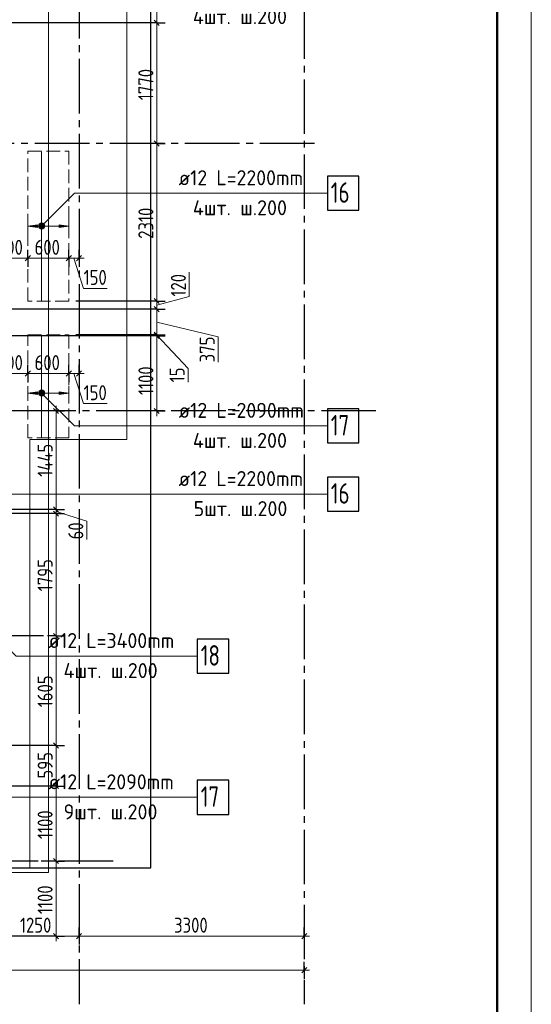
# Model space of a CAD drawing. Header units: millimetres. Extents: x 0 to 32165, y 0 to 42000.
# Tile 9 of 12: x 22204 to 29700, y 15930 to 30365. Entities that reach past the tile are written whole.
import ezdxf

# ---------------------------------------------------------------- set-up
doc = ezdxf.new("R2010")
doc.units = ezdxf.units.MM
doc.linetypes.add('______2', pattern=[270, 200, -70])
doc.linetypes.add('______5', pattern=[1100, 800, -100, 100, -100])
for name, color, linetype, lineweight in [('Standard', 7, 'Continuous', 25), ('ДОП Верх по Х', 7, 'Continuous', 25), ('Оси', 40, '______5', 18), ('Позиционная метка номер позиции', 7, 'Continuous', 13), ('Примечания', 7, 'Continuous', 25)]:
    doc.layers.add(name, color=color, linetype=linetype, lineweight=lineweight)
doc.layers.add('ЖБ Перекрытие верхний уровень', color=7, linetype='Continuous', lineweight=25, true_color=0xe0e0ff)
doc.styles.add('GOST 2.304-81', font='txt')
doc.styles.add('ISOCPEUR', font='txt')

msp = doc.modelspace()

# ---------------------------------------------------------------- hatches: boundary and pattern name
at = {"layer": 'ДОП Верх по Х', "linetype": 'Continuous', "lineweight": 13, "transparency": 33554687}
for points in [[(22464, 27320), (22324, 27340), (22464, 27360)], [(22464, 24871), (22324, 24891), (22464, 24911)]]:
    msp.add_hatch(color=7, dxfattribs=at).paths.add_polyline_path(points, flags=16)
for points in [[(22492, 27321), (22492, 27359), (22486, 27340)], [(22492, 27359), (22505, 27308), (22505, 27372)], [(22492, 27359), (22492, 27321), (22505, 27308)], [(22505, 27372), (22524, 27302), (22524, 27377)], [(22505, 27372), (22505, 27308), (22524, 27302)], [(22524, 27377), (22524, 27302), (22543, 27308)], [(22524, 27377), (22543, 27308), (22543, 27372)], [(22543, 27372), (22543, 27308), (22556, 27321)], [(22543, 27372), (22556, 27321), (22556, 27359)], [(22556, 27359), (22556, 27321), (22561, 27340)], [(22784, 27320), (22924, 27340), (22784, 27360)], [(22492, 24872), (22492, 24910), (22486, 24891)], [(22492, 24910), (22505, 24859), (22505, 24923)], [(22492, 24910), (22492, 24872), (22505, 24859)], [(22505, 24923), (22524, 24853), (22524, 24928)], [(22505, 24923), (22505, 24859), (22524, 24853)], [(22524, 24928), (22524, 24853), (22543, 24859)], [(22524, 24928), (22543, 24859), (22543, 24923)], [(22543, 24923), (22543, 24859), (22556, 24872)], [(22543, 24923), (22556, 24872), (22556, 24910)], [(22556, 24910), (22556, 24872), (22561, 24891)], [(22784, 24871), (22924, 24891), (22784, 24911)]]:
    msp.add_hatch(color=7, dxfattribs=at).paths.add_polyline_path(points)
at = {"layer": 'Позиционная метка номер позиции', "linetype": 'Continuous', "lineweight": 13, "transparency": 33554687}
for points in [[(22481, 27351), (22556, 27308), (22492, 27372)], [(22481, 27329), (22535, 27297), (22481, 27351)], [(22481, 27351), (22535, 27297), (22556, 27308)], [(22513, 27297), (22481, 27329), (22492, 27308)], [(22481, 27329), (22513, 27297), (22535, 27297)], [(22492, 27372), (22567, 27329), (22513, 27383)], [(22492, 27372), (22556, 27308), (22567, 27329)], [(22513, 27383), (22567, 27329), (22567, 27351)], [(22513, 27383), (22567, 27351), (22535, 27383)], [(22535, 27383), (22567, 27351), (22556, 27372)], [(22481, 24902), (22513, 24934), (22492, 24923)], [(22513, 24934), (22481, 24902), (22481, 24880)], [(22513, 24934), (22481, 24880), (22535, 24934)], [(22535, 24934), (22481, 24880), (22492, 24859)], [(22535, 24934), (22492, 24859), (22556, 24923)], [(22556, 24923), (22492, 24859), (22513, 24848)], [(22556, 24923), (22513, 24848), (22567, 24902)], [(22567, 24902), (22513, 24848), (22535, 24848)], [(22567, 24902), (22535, 24848), (22567, 24880)], [(22567, 24880), (22535, 24848), (22556, 24859)]]:
    msp.add_hatch(color=7, dxfattribs=at).paths.add_polyline_path(points)

# ---------------------------------------------------------------- linework, layer by layer
at = {"layer": 'Standard', "color": 7, "linetype": 'Continuous', "lineweight": 13, "transparency": 33554687}
for p, q in [((24212, 30320), (24212, 31353)), ((24212, 28550), (24212, 30320)), ((24212, 26240), (24212, 28550)), ((21824, 26868), (22324, 26868)), ((22324, 26868), (22924, 26868)), ((22924, 26868), (23074, 26868)), ((22999, 26868), (23140, 26426)), ((23074, 26868), (23149, 26868)), ((24689, 26306), (24689, 26666)), ((23140, 26426), (23484, 26426)), ((24212, 26180), (24689, 26306)), ((24212, 26120), (24212, 26240)), ((24212, 25747), (24212, 26120)), ((24212, 25933), (25111, 25717)), ((24212, 25730), (24212, 25747)), ((24212, 25738), (24670, 25252)), ((25111, 25717), (25111, 25342)), ((21824, 25178), (22324, 25178)), ((22324, 25178), (22924, 25178)), ((22924, 25178), (23074, 25178)), ((22999, 25178), (23140, 24736)), ((23074, 25178), (23149, 25178)), ((24670, 25252), (24670, 25049)), ((22736, 24630), (22736, 24705)), ((23140, 24736), (23484, 24736)), ((24212, 24630), (24212, 24555)), ((22736, 23183), (22736, 23125)), ((22736, 23154), (23186, 23012)), ((22736, 23125), (22736, 21330)), ((23186, 23012), (23186, 22746)), ((22736, 21330), (22736, 19725)), ((22736, 19725), (22736, 19130)), ((22736, 19130), (22736, 18030)), ((22736, 18030), (22736, 16930)), ((21824, 16930), (23074, 16930)), ((22736, 16930), (22736, 16855)), ((23074, 16930), (26374, 16930)), ((26374, 16930), (26449, 16930)), ((7924, 16430), (26374, 16430)), ((26374, 16430), (26449, 16430))]:
    msp.add_line(p, q, dxfattribs=at)
at = {"layer": 'Standard', "color": 251, "linetype": 'Continuous', "lineweight": -3, "true_color": 0x656565, "transparency": 33554687}
for p, q in [((24212, 30320), (24087, 30320)), ((24212, 30320), (24337, 30320)), ((24212, 28550), (24087, 28550)), ((24212, 28550), (24337, 28550)), ((24212, 28550), (24212, 28550)), ((22324, 26868), (22324, 26993)), ((22324, 26868), (22324, 26743)), ((22924, 26868), (22924, 26993)), ((22924, 26868), (22924, 26743)), ((23074, 26868), (23074, 26993)), ((23074, 26868), (23074, 26743)), ((24212, 26240), (24087, 26240)), ((24212, 26240), (24337, 26240)), ((24212, 26120), (24087, 26120)), ((24212, 26120), (24337, 26120)), ((24212, 25747), (24087, 25747)), ((24212, 25730), (24087, 25730)), ((24212, 25747), (24337, 25747)), ((24212, 25730), (24337, 25730)), ((22324, 25178), (22324, 25303)), ((22924, 25178), (22924, 25303)), ((23074, 25178), (23074, 25303)), ((22324, 25178), (22324, 25053)), ((22924, 25178), (22924, 25053)), ((23074, 25178), (23074, 25053)), ((22736, 24630), (20724, 24630)), ((22736, 24630), (22611, 24630)), ((22736, 24630), (22861, 24630)), ((24212, 24630), (24087, 24630)), ((24212, 24630), (24337, 24630)), ((24212, 24630), (24212, 24630)), ((22736, 23183), (22611, 23183)), ((22736, 23125), (22611, 23125)), ((22736, 23183), (22861, 23183)), ((22736, 23125), (22861, 23125)), ((22736, 21330), (22611, 21330)), ((22736, 21330), (22861, 21330)), ((22736, 21330), (22736, 21330)), ((22736, 19725), (22611, 19725)), ((22736, 19725), (22861, 19725)), ((22736, 19130), (22611, 19130)), ((22736, 19130), (22861, 19130)), ((22736, 18030), (22611, 18030)), ((22736, 18030), (22861, 18030)), ((23074, 16930), (23074, 17055)), ((26374, 16930), (26374, 17055)), ((22736, 16930), (22024, 16930)), ((22736, 16930), (22611, 16930)), ((22736, 16930), (22861, 16930)), ((23074, 16930), (23074, 16805)), ((23074, 16930), (23074, 16930)), ((26374, 16930), (26374, 16805)), ((26374, 16930), (26374, 16930)), ((26374, 16430), (26374, 16555)), ((26374, 16430), (26374, 16305)), ((26374, 16430), (26374, 16430))]:
    msp.add_line(p, q, dxfattribs=at)
at = {"layer": 'Standard', "color": 7, "linetype": 'Continuous', "lineweight": 25, "transparency": 33554687}
for p, q in [((24249, 30282), (24174, 30358)), ((24249, 28512), (24174, 28587)), ((22286, 26831), (22361, 26906)), ((22886, 26831), (22961, 26906)), ((23036, 26831), (23111, 26906)), ((24249, 26202), (24174, 26277)), ((24249, 26082), (24174, 26158)), ((24249, 25709), (24174, 25785)), ((24249, 25692), (24174, 25767)), ((22286, 25141), (22361, 25216)), ((22886, 25141), (22961, 25216)), ((23036, 25141), (23111, 25216)), ((22698, 24667), (22773, 24592)), ((24249, 24592), (24174, 24667)), ((22698, 23221), (22773, 23146)), ((22698, 23162), (22773, 23087)), ((22698, 21367), (22773, 21292)), ((22698, 19762), (22773, 19687)), ((22698, 19168), (22773, 19092)), ((22698, 18068), (22773, 17992)), ((22698, 16968), (22773, 16892)), ((23036, 16892), (23111, 16968)), ((26336, 16892), (26411, 16968)), ((26336, 16392), (26411, 16468))]:
    msp.add_line(p, q, dxfattribs=at)
at = {"layer": 'Standard', "color": 7, "linetype": 'Continuous', "lineweight": 13, "transparency": 33554687}
msp.add_lwpolyline([(0, 0), (29700, 0), (29700, 42000), (0, 42000), (0, 0)], close=True, dxfattribs=at)
for points in [[(29700, 42000), (0, 42000), (0, 0), (29700, 0), (29700, 42000)], [(29700, 42000), (0, 42000), (0, 0), (29700, 0), (29700, 42000)], [(24212, 24630), (24212, 24768), (24212, 24768), (24212, 24773), (24212, 24773), (24212, 24870), (24212, 24870), (24212, 24873), (24212, 24873), (24212, 25520), (24212, 25520), (24212, 25730)], [(22736, 24630), (22736, 23657), (22736, 23657), (22736, 23475), (22736, 23475), (22736, 23183)]]:
    msp.add_lwpolyline(points, dxfattribs=at)
at = {"layer": 'Standard', "color": 7, "linetype": 'Continuous', "lineweight": 50, "transparency": 33554687}
msp.add_lwpolyline([(2000, 41500), (29200, 41500), (29200, 500), (2000, 500), (2000, 41500)], close=True, dxfattribs=at)
at = {"layer": 'Standard', "color": 7, "linetype": 'Continuous', "lineweight": 25, "transparency": 33554687}
msp.add_lwpolyline([(7394, 17930), (24124, 17930), (24124, 39500), (7394, 39500), (7394, 17930)], dxfattribs=at)
at = {"layer": 'Standard', "color": 254, "linetype": 'Continuous', "lineweight": 18, "true_color": 0xc4c4ff, "transparency": 33554687}
msp.add_lwpolyline([(8274, 17861), (22624, 17861), (22624, 39239), (8274, 39239), (8274, 17861)], dxfattribs=at)
at = {"layer": 'Standard', "color": 251, "linetype": 'Continuous', "lineweight": -3, "true_color": 0x656565, "transparency": 33554687}
for points in [[(24212, 30320), (24195, 30320), (24195, 30320), (24195, 30320), (24195, 30320), (22024, 30320)], [(24212, 26240), (24195, 26240), (24195, 26240), (24195, 26240), (24195, 26240), (24195, 26240), (24195, 26240), (24195, 26240), (24195, 26240), (23024, 26240)], [(24212, 26120), (24195, 26120), (24195, 26120), (24195, 26120), (24195, 26120), (24195, 26120), (24195, 26120), (24195, 26120), (24195, 26120), (22024, 26120)], [(24212, 25730), (24195, 25730), (24195, 25730), (24195, 25730), (24195, 25730), (24195, 25730), (24195, 25730), (24195, 25730), (24195, 25730), (22024, 25730)], [(24212, 25747), (24195, 25747), (24195, 25747), (24195, 25747), (24195, 25747), (24195, 25747), (24195, 25747), (24195, 25747), (24195, 25747), (23024, 25747)], [(22736, 23183), (22719, 23183), (22719, 23183), (22719, 23183), (22719, 23183), (22719, 23183), (22719, 23183), (22719, 23183), (22719, 23183), (22719, 23183), (22719, 23183), (20724, 23183)], [(22736, 23125), (22719, 23125), (22719, 23125), (22719, 23125), (22719, 23125), (22719, 23125), (22719, 23125), (22719, 23125), (22719, 23125), (22719, 23125), (22719, 23125), (22024, 23125)], [(22736, 19725), (22719, 19725), (22719, 19725), (22719, 19725), (22719, 19725), (22719, 19725), (22719, 19725), (22024, 19725)], [(22736, 19130), (22719, 19130), (22719, 19130), (22719, 19130), (22719, 19130), (22024, 19130)], [(22736, 18030), (22719, 18030), (22719, 18030), (22516, 18030)]]:
    msp.add_lwpolyline(points, dxfattribs=at)
at = {"layer": 'ДОП Верх по Х', "color": 7, "linetype": 'Continuous', "lineweight": 18, "transparency": 33554687}
for p, q in [((22524, 28434), (22524, 26246)), ((22524, 25741), (22524, 24241))]:
    msp.add_line(p, q, dxfattribs=at)
at = {"layer": 'ДОП Верх по Х', "color": 7, "linetype": 'Continuous', "lineweight": 13, "transparency": 33554687}
for p, q in [((24512, 27821), (26598, 27821)), ((24512, 24410), (26598, 24410)), ((24512, 23410), (26598, 23410)), ((22606, 21035), (24714, 21035)), ((22606, 18965), (24692, 18965))]:
    msp.add_line(p, q, dxfattribs=at)
at = {"layer": 'ДОП Верх по Х', "color": 251, "linetype": 'Continuous', "lineweight": 13, "true_color": 0x494949, "transparency": 33554687}
for p, q in [((22324, 27340), (22324, 27440)), ((22924, 27340), (22924, 27440)), ((22324, 27340), (22464, 27360)), ((22464, 27320), (22324, 27340)), ((22324, 27340), (22324, 27240)), ((22324, 27340), (22324, 27340)), ((22464, 27360), (22464, 27320)), ((22464, 27340), (22494, 27340)), ((22524, 27377), (22524, 27377)), ((22524, 27302), (22524, 27302)), ((22554, 27340), (22784, 27340)), ((22924, 27340), (22784, 27360)), ((22784, 27360), (22784, 27320)), ((22784, 27320), (22924, 27340)), ((22924, 27340), (22924, 27240)), ((22924, 27340), (22924, 27340)), ((22324, 24891), (22324, 24991)), ((22924, 24891), (22924, 24991)), ((22324, 24891), (22464, 24911)), ((22464, 24871), (22324, 24891)), ((22324, 24891), (22324, 24791)), ((22324, 24891), (22324, 24891)), ((22464, 24911), (22464, 24871)), ((22464, 24891), (22494, 24891)), ((22524, 24928), (22524, 24928)), ((22524, 24853), (22524, 24853)), ((22554, 24891), (22784, 24891)), ((22924, 24891), (22784, 24911)), ((22784, 24911), (22784, 24871)), ((22784, 24871), (22924, 24891)), ((22924, 24891), (22924, 24791)), ((22924, 24891), (22924, 24891))]:
    msp.add_line(p, q, dxfattribs=at)
at = {"layer": 'ДОП Верх по Х', "color": 7, "linetype": 'Continuous', "lineweight": 25, "transparency": 33554687}
for points in [[(26712, 27571), (27172, 27571), (27172, 28071), (26712, 28071), (26712, 27571)], [(26712, 24160), (27172, 24160), (27172, 24660), (26712, 24660), (26712, 24160)], [(26712, 23160), (27172, 23160), (27172, 23660), (26712, 23660), (26712, 23160)], [(24806, 20785), (25266, 20785), (25266, 21285), (24806, 21285), (24806, 20785)], [(24806, 18715), (25266, 18715), (25266, 19215), (24806, 19215), (24806, 18715)]]:
    msp.add_lwpolyline(points, dxfattribs=at)
at = {"layer": 'ДОП Верх по Х', "color": 251, "linetype": 'Continuous', "lineweight": 13, "true_color": 0x494949, "transparency": 33554687}
for centre in [(22524, 27340), (22524, 24891)]:
    msp.add_circle(centre, 37.5, dxfattribs=at)
at = {"layer": 'ЖБ Перекрытие верхний уровень', "color": 7, "linetype": 'Continuous', "lineweight": 18, "transparency": 33554687}
for p, q in [((23774, 24210), (23774, 32890)), ((22354, 17930), (22354, 24210)), ((22354, 24210), (23774, 24210)), ((22174, 17930), (22354, 17930))]:
    msp.add_line(p, q, dxfattribs=at)
at = {"layer": 'Оси', "color": 8, "linetype": '______5', "lineweight": -3, "transparency": 33554687}
for p, q in [((26374, 33890), (26374, 15930)), ((23074, 33090), (23074, 15930)), ((26524, 28550), (3600, 28550)), ((27424, 24630), (3600, 24630)), ((22554, 21330), (3600, 21330)), ((23574, 18030), (3600, 18030))]:
    msp.add_line(p, q, dxfattribs=at)
at = {"layer": 'Позиционная метка номер позиции', "color": 7, "linetype": 'Continuous', "lineweight": 13, "transparency": 33554687}
for p, q in [((22492, 27372), (22492, 27372)), ((22492, 27308), (22492, 27308)), ((22556, 27372), (22556, 27372)), ((22556, 27308), (22556, 27308)), ((22492, 24923), (22492, 24923)), ((22492, 24859), (22492, 24859)), ((22556, 24923), (22556, 24923)), ((22556, 24859), (22556, 24859))]:
    msp.add_line(p, q, dxfattribs=at)
for points in [[(22524, 27340), (23005, 27821), (26712, 27821)], [(22524, 24891), (23005, 24410), (26712, 24410)], [(21524, 23891), (22005, 23410), (26712, 23410)], [(21724, 21465), (22153, 21035), (24806, 21035)], [(20924, 18535), (21353, 18965), (24806, 18965)]]:
    msp.add_lwpolyline(points, dxfattribs=at)
for centre in [(22524, 27340), (22524, 24891)]:
    msp.add_circle(centre, 45, dxfattribs=at)
at = {"layer": 'Примечания', "color": 7, "linetype": '______2', "lineweight": 18, "transparency": 33554687}
for p, q in [((22324, 28440), (22924, 28440)), ((22324, 26240), (22324, 28440)), ((22924, 28440), (22924, 26240)), ((22924, 26240), (22324, 26240)), ((22324, 25747), (22924, 25747)), ((22324, 24235), (22324, 25747)), ((22924, 25747), (22924, 24235)), ((22924, 24235), (22324, 24235))]:
    msp.add_line(p, q, dxfattribs=at)

# ---------------------------------------------------------------- texts
at = {"layer": 'Standard', "color": 7, "linetype": 'Continuous', "lineweight": 25, "transparency": 33554687, "char_height": 220, "attachment_point": 7, "rotation": 90, "style": 'GOST 2.304-81'}
for s, insert, width in [('1770', (24162, 29185), 625.73), ('2310', (24162, 27153), 610.17), ('120', (24639, 26306), 485.07), ('375', (25061, 25342), 500.83), ('1100', (24162, 24862), 578.85), ('15', (24620, 25049), 328.85), ('1445', (22686, 23664), 610.16), ('60', (23136, 22746), 391.31), ('1795', (22686, 21985), 610.16), ('1605', (22686, 20285), 610.16), ('595', (22686, 19240), 500.83), ('1100', (22686, 18353), 578.85), ('1100', (22686, 17253), 578.85)]:
    msp.add_mtext(s, dxfattribs=dict(at, insert=insert, width=width))
at = {"layer": 'Standard', "color": 7, "linetype": 'Continuous', "lineweight": 25, "transparency": 33554687, "char_height": 220, "attachment_point": 7, "style": 'GOST 2.304-81'}
for s, insert, width in [('500', (21878, 26918), 516.4), ('600', (22421, 26918), 531.97), ('150', (23140, 26477), 469.5), ('500', (21878, 25228), 516.4), ('600', (22421, 25228), 531.97), ('150', (23140, 24787), 469.5), ('1250', (22207, 16980), 610.16), ('3300', (24466, 16980), 641.48)]:
    msp.add_mtext(s, dxfattribs=dict(at, insert=insert, width=width))
at = {"layer": 'ДОП Верх по Х', "color": 7, "linetype": 'Continuous', "lineweight": 13, "transparency": 33554687, "attachment_point": 7, "style": 'ISOCPEUR'}
for s, insert, char_height, width in [('\\W0.97;4шт. ш.200 ', (24741, 30300), 220, 1734.41), ('\\W0.96;ø12 L=2200mm ', (24532, 27938), 220, 2150.52), ('\\W0.75;16', (26762, 27681), 300, 472.29), ('\\W0.97;4шт. ш.200 ', (24741, 27498), 220, 1734.41), ('\\W0.96;ø12 L=2090mm ', (24532, 24528), 220, 2150.52), ('\\W0.75;17', (26762, 24270), 300, 472.29), ('\\W0.97;4шт. ш.200 ', (24741, 24087), 220, 1734.41), ('\\W0.96;ø12 L=2200mm ', (24532, 23528), 220, 2150.52), ('\\W0.75;16', (26762, 23270), 300, 472.29), ('\\W0.97;5шт. ш.200 ', (24752, 23087), 220, 1712.34), ('\\W0.96;ø12 L=3400mm ', (22626, 21153), 220, 2172.62), ('\\W0.75;18', (24856, 20895), 300, 472.27), ('\\W0.97;4шт. ш.200 ', (22846, 20713), 220, 1734.41), ('\\W0.96;ø12 L=2090mm ', (22626, 19082), 220, 2150.52), ('\\W0.75;17', (24856, 18825), 300, 472.27), ('\\W0.97;9шт. ш.200 ', (22846, 18642), 220, 1712.32)]:
    msp.add_mtext(s, dxfattribs=dict(at, insert=insert, char_height=char_height, width=width))

doc.saveas('drawing.dxf')
